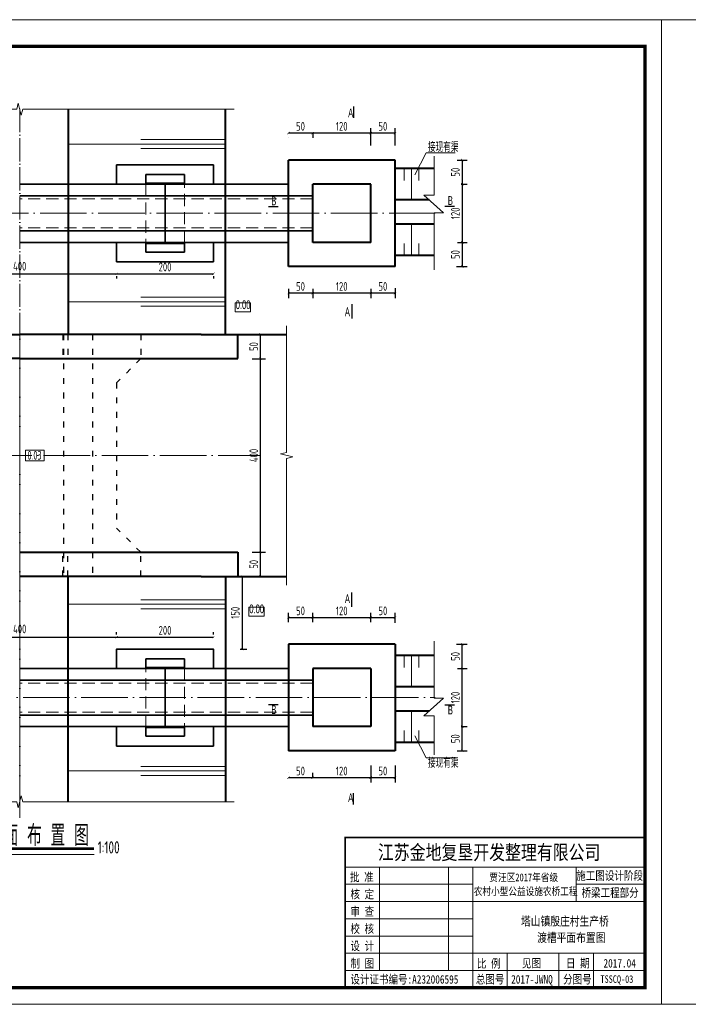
# Model space of a CAD drawing. Header units: inches. Extents: x 97745 to 142261, y 62673 to 100665.
# Tile 135 of 148: x 135189 to 136570, y 89655 to 91688. Entities that reach past the tile are written whole.
import ezdxf
from ezdxf.enums import TextEntityAlignment as Align

# ---------------------------------------------------------------- set-up
doc = ezdxf.new("R2010")
doc.units = ezdxf.units.IN
doc.header["$MEASUREMENT"] = 0
for name, pattern in [('ACAD_ISO03W100', [30, 12, -18]), ('ACAD_ISO04W100', [30, 24, -3, 0, -3]), ('DASHED', [0.75, 0.5, -0.25])]:
    doc.linetypes.add(name, pattern=pattern)
doc.layers.get('0').update_dxf_attribs({"lineweight": 15})
for name, color, linetype, lineweight in [('00、2粗实线', 1, 'Continuous', 40), ('00、4细实线', 4, 'Continuous', 18), ('00、5虚线', 2, 'DASHED', 18), ('0粗实线', 1, 'Continuous', 35), ('0虚线', 2, 'DASHED', 20), ('BM1', 7, 'Continuous', 15), ('中心线', 3, 'ACAD_ISO04W100', 18), ('文字', 7, 'Continuous', 20), ('粗实线', 7, 'Continuous', 35), ('细实线', 4, 'Continuous', 15), ('细线', 7, 'Continuous', 25), ('虚线', 2, 'ACAD_ISO03W100', 25), ('轮廓线', 1, 'Continuous', 40)]:
    doc.layers.add(name, color=color, linetype=linetype, lineweight=lineweight)
doc.layers.add('1', color=7, linetype='Continuous')
doc.layers.add('dim', color=4, linetype='Continuous')
doc.styles.add('03、he-e', font='hztxt_e.shx', dxfattribs={"width": 0.65, "bigfont": 'hztxt.shx'})
doc.styles.add('HZTXT', font='tssdeng.shx', dxfattribs={"width": 0.75, "bigfont": 'hztxt.shx'})
doc.styles.add('三级钢', font='tssdeng.shx', dxfattribs={"width": 0.7, "height": 30, "bigfont": 'hztxt.shx'})
doc.styles.add('图框', font='SIMFANG.TTF', dxfattribs={"width": 0.8, "height": 4})
doc.dimstyles.new('3', dxfattribs={"dimtxt": 25, "dimasz": 12, "dimexe": 10, "dimexo": 30, "dimgap": 5, "dimtad": 1, "dimdec": 0, "dimzin": 0, "dimdsep": 46, "dimtxsty": 'HZTXT', "dimblk": 'ARCHTICK', "dimcen": 0, "dimclrt": 7, "dimazin": 2, "dimtfac": 1, "dimtdec": 0, "dimtix": 1, "dimtmove": 2, "dimatfit": 3, "dimfxl": 250, "dimtolj": 1, "dimtzin": 0, "dimarcsym": 0})

# ---------------------------------------------------------------- blocks, each defined once
blk = doc.blocks.new('_ArchTick')
at = {"color": 0, "linetype": 'ByBlock', "const_width": 0.15}
blk.add_lwpolyline([(-0.5, -0.5), (0.5, 0.5)], dxfattribs=at)
blk = doc.blocks.new('*D1469')
at = {"color": 0, "lineweight": -2}
for p, q in [((135669.1, 90588.5), (135696.3, 90588.5)), ((135686.3, 90538.5), (135686.3, 90588.5)), ((135669.1, 90538.5), (135696.3, 90538.5))]:
    blk.add_line(p, q, dxfattribs=at)
at = {"color": 0, "lineweight": -2, "xscale": 5, "yscale": 5, "zscale": 5}
for p, rotation in [((135686.3, 90588.5), 90), ((135686.3, 90538.5), 270)]:
    blk.add_blockref('_ArchTick', p, dxfattribs=dict(at, rotation=rotation))
at = {"color": 7, "insert": (135672.3, 90563.5), "char_height": 18, "attachment_point": 5, "rotation": 90, "style": 'HZTXT'}
blk.add_mtext('\\A1;50', dxfattribs=at)
blk = doc.blocks.new('*D1470')
at = {"color": 0, "lineweight": -2}
for p, q in [((135669.1, 90988), (135696.3, 90988)), ((135686.3, 90588.5), (135686.3, 90988)), ((135694.1, 90588.5), (135696.3, 90588.5))]:
    blk.add_line(p, q, dxfattribs=at)
at = {"color": 0, "lineweight": -2, "xscale": 5, "yscale": 5, "zscale": 5}
for p, rotation in [((135686.3, 90988), 90), ((135686.3, 90588.5), 270)]:
    blk.add_blockref('_ArchTick', p, dxfattribs=dict(at, rotation=rotation))
at = {"color": 7, "insert": (135672.3, 90788.3), "char_height": 18, "attachment_point": 5, "rotation": 90, "style": 'HZTXT'}
blk.add_mtext('\\A1;400', dxfattribs=at)
blk = doc.blocks.new('*D1471')
at = {"color": 0, "lineweight": -2}
for p, q in [((135669.1, 91038), (135696.3, 91038)), ((135686.3, 90988), (135686.3, 91038)), ((135669.1, 90988), (135696.3, 90988))]:
    blk.add_line(p, q, dxfattribs=at)
at = {"color": 0, "lineweight": -2, "xscale": 5, "yscale": 5, "zscale": 5}
for p, rotation in [((135686.3, 91038), 90), ((135686.3, 90988), 270)]:
    blk.add_blockref('_ArchTick', p, dxfattribs=dict(at, rotation=rotation))
at = {"color": 7, "insert": (135672.3, 91013), "char_height": 18, "attachment_point": 5, "rotation": 90, "style": 'HZTXT'}
blk.add_mtext('\\A1;50', dxfattribs=at)
blk = doc.blocks.new('*D1473')
at = {"color": 0, "lineweight": -2}
for p, q in [((134989.1, 90418.5), (134989.1, 90423.2)), ((135389.1, 90418.5), (135389.1, 90423.2)), ((134989.1, 90413.2), (135389.1, 90413.2))]:
    blk.add_line(p, q, dxfattribs=at)
at = {"color": 0, "lineweight": -2, "xscale": 5, "yscale": 5, "zscale": 5, "rotation": 180}
blk.add_blockref('_ArchTick', (134989.1, 90413.2), dxfattribs=at)
at = {"color": 0, "lineweight": -2, "xscale": 5, "yscale": 5, "zscale": 5}
blk.add_blockref('_ArchTick', (135389.1, 90413.2), dxfattribs=at)
at = {"color": 7, "insert": (135189, 90430.2), "char_height": 18, "attachment_point": 5, "style": 'HZTXT'}
blk.add_mtext('\\A1;400', dxfattribs=at)
blk = doc.blocks.new('*D1474')
at = {"color": 0, "lineweight": -2}
for p, q in [((135389.1, 90418.5), (135389.1, 90423.2)), ((135589.1, 90418.5), (135589.1, 90423.2)), ((135389.1, 90413.2), (135589.1, 90413.2))]:
    blk.add_line(p, q, dxfattribs=at)
at = {"color": 0, "lineweight": -2, "xscale": 5, "yscale": 5, "zscale": 5, "rotation": 180}
blk.add_blockref('_ArchTick', (135389.1, 90413.2), dxfattribs=at)
at = {"color": 0, "lineweight": -2, "xscale": 5, "yscale": 5, "zscale": 5}
blk.add_blockref('_ArchTick', (135589.1, 90413.2), dxfattribs=at)
at = {"color": 7, "insert": (135489.1, 90427.2), "char_height": 18, "attachment_point": 5, "style": 'HZTXT'}
blk.add_mtext('\\A1;200', dxfattribs=at)
blk = doc.blocks.new('*D1379')
at = {"color": 0, "lineweight": -2}
for p, q in [((135644.1, 90538.5), (135658.1, 90538.5)), ((135648.1, 90538.5), (135648.1, 90388.5)), ((135644.1, 90388.5), (135658.1, 90388.5))]:
    blk.add_line(p, q, dxfattribs=at)
at = {"color": 0, "lineweight": -2, "xscale": 5, "yscale": 5, "zscale": 5}
for p, rotation in [((135648.1, 90538.5), 90), ((135648.1, 90388.5), 270)]:
    blk.add_blockref('_ArchTick', p, dxfattribs=dict(at, rotation=rotation))
at = {"color": 7, "insert": (135634.1, 90463.5), "char_height": 18, "attachment_point": 5, "rotation": 90, "style": 'HZTXT'}
blk.add_mtext('\\A1;150', dxfattribs=at)
blk = doc.blocks.new('*D1507')
at = {"color": 0, "lineweight": -2}
for p, q in [((134989.1, 91163.3), (135389.1, 91163.3)), ((134989.1, 91158), (134989.1, 91153.3)), ((135389.1, 91158), (135389.1, 91153.3))]:
    blk.add_line(p, q, dxfattribs=at)
at = {"color": 0, "lineweight": -2, "xscale": 5, "yscale": 5, "zscale": 5, "rotation": 180}
blk.add_blockref('_ArchTick', (134989.1, 91163.3), dxfattribs=at)
at = {"color": 0, "lineweight": -2, "xscale": 5, "yscale": 5, "zscale": 5}
blk.add_blockref('_ArchTick', (135389.1, 91163.3), dxfattribs=at)
at = {"color": 7, "insert": (135189, 91178.9), "char_height": 18, "attachment_point": 5, "style": 'HZTXT'}
blk.add_mtext('\\A1;400', dxfattribs=at)
blk = doc.blocks.new('*D1508')
at = {"color": 0, "lineweight": -2}
for p, q in [((135389.1, 91163.3), (135589.1, 91163.3)), ((135389.1, 91158), (135389.1, 91153.3)), ((135589.1, 91158), (135589.1, 91153.3))]:
    blk.add_line(p, q, dxfattribs=at)
at = {"color": 0, "lineweight": -2, "xscale": 5, "yscale": 5, "zscale": 5, "rotation": 180}
blk.add_blockref('_ArchTick', (135389.1, 91163.3), dxfattribs=at)
at = {"color": 0, "lineweight": -2, "xscale": 5, "yscale": 5, "zscale": 5}
blk.add_blockref('_ArchTick', (135589.1, 91163.3), dxfattribs=at)
at = {"color": 7, "insert": (135489.1, 91177.3), "char_height": 18, "attachment_point": 5, "style": 'HZTXT'}
blk.add_mtext('\\A1;200', dxfattribs=at)
blk = doc.blocks.new('*D1642')
at = {"color": 0, "lineweight": -2}
for p, q in [((135913.9, 91428), (135913.9, 91463.6)), ((135963.9, 91428), (135963.9, 91463.6)), ((135963.9, 91453.6), (135913.9, 91453.6))]:
    blk.add_line(p, q, dxfattribs=at)
at = {"color": 0, "lineweight": -2, "xscale": 5, "yscale": 5, "zscale": 5, "rotation": 180}
blk.add_blockref('_ArchTick', (135913.9, 91453.6), dxfattribs=at)
at = {"color": 0, "lineweight": -2, "xscale": 5, "yscale": 5, "zscale": 5}
blk.add_blockref('_ArchTick', (135963.9, 91453.6), dxfattribs=at)
at = {"color": 7, "insert": (135938.9, 91467.6), "char_height": 18, "attachment_point": 5, "style": 'HZTXT'}
blk.add_mtext('\\A1;50', dxfattribs=at)
blk = doc.blocks.new('*D1643')
at = {"color": 0, "lineweight": -2}
for p, q in [((135913.9, 91428), (135913.9, 91463.6)), ((135913.9, 91453.6), (135793.9, 91453.6)), ((135793.9, 91445.1), (135793.9, 91443.6))]:
    blk.add_line(p, q, dxfattribs=at)
at = {"color": 0, "lineweight": -2, "xscale": 5, "yscale": 5, "zscale": 5, "rotation": 180}
blk.add_blockref('_ArchTick', (135793.9, 91453.6), dxfattribs=at)
at = {"color": 0, "lineweight": -2, "xscale": 5, "yscale": 5, "zscale": 5}
blk.add_blockref('_ArchTick', (135913.9, 91453.6), dxfattribs=at)
at = {"color": 7, "insert": (135853.9, 91467.6), "char_height": 18, "attachment_point": 5, "style": 'HZTXT'}
blk.add_mtext('\\A1;120', dxfattribs=at)
blk = doc.blocks.new('*D1644')
at = {"color": 0, "lineweight": -2}
for p, q in [((135793.9, 91453.6), (135743.9, 91453.6)), ((135743.9, 91443.7), (135743.9, 91443.6)), ((135793.9, 91452.7), (135793.9, 91443.6))]:
    blk.add_line(p, q, dxfattribs=at)
at = {"color": 0, "lineweight": -2, "xscale": 5, "yscale": 5, "zscale": 5, "rotation": 180}
blk.add_blockref('_ArchTick', (135743.9, 91453.6), dxfattribs=at)
at = {"color": 0, "lineweight": -2, "xscale": 5, "yscale": 5, "zscale": 5}
blk.add_blockref('_ArchTick', (135793.9, 91453.6), dxfattribs=at)
at = {"color": 7, "insert": (135768.9, 91467.6), "char_height": 18, "attachment_point": 5, "style": 'HZTXT'}
blk.add_mtext('\\A1;50', dxfattribs=at)
blk = doc.blocks.new('*D1645')
at = {"color": 0, "lineweight": -2}
for p, q in [((136092, 91398), (136112.6, 91398)), ((136102.6, 91398), (136102.6, 91348)), ((136100.5, 91348), (136112.6, 91348))]:
    blk.add_line(p, q, dxfattribs=at)
at = {"color": 0, "lineweight": -2, "xscale": 5, "yscale": 5, "zscale": 5}
for p, rotation in [((136102.6, 91398), 90), ((136102.6, 91348), 270)]:
    blk.add_blockref('_ArchTick', p, dxfattribs=dict(at, rotation=rotation))
at = {"color": 7, "insert": (136088.6, 91373), "char_height": 18, "attachment_point": 5, "rotation": 90, "style": 'HZTXT'}
blk.add_mtext('\\A1;50', dxfattribs=at)
blk = doc.blocks.new('*D1646')
at = {"color": 0, "lineweight": -2}
for p, q in [((136100.5, 91348), (136112.6, 91348)), ((136102.6, 91348), (136102.6, 91228)), ((136093.2, 91228), (136112.6, 91228))]:
    blk.add_line(p, q, dxfattribs=at)
at = {"color": 0, "lineweight": -2, "xscale": 5, "yscale": 5, "zscale": 5}
for p, rotation in [((136102.6, 91348), 90), ((136102.6, 91228), 270)]:
    blk.add_blockref('_ArchTick', p, dxfattribs=dict(at, rotation=rotation))
at = {"color": 7, "insert": (136088.6, 91288), "char_height": 18, "attachment_point": 5, "rotation": 90, "style": 'HZTXT'}
blk.add_mtext('\\A1;120', dxfattribs=at)
blk = doc.blocks.new('*D1647')
at = {"color": 0, "lineweight": -2}
for p, q in [((136093.2, 91228), (136112.6, 91228)), ((136102.6, 91228), (136102.6, 91178)), ((136091.1, 91178), (136112.6, 91178))]:
    blk.add_line(p, q, dxfattribs=at)
at = {"color": 0, "lineweight": -2, "xscale": 5, "yscale": 5, "zscale": 5}
for p, rotation in [((136102.6, 91228), 90), ((136102.6, 91178), 270)]:
    blk.add_blockref('_ArchTick', p, dxfattribs=dict(at, rotation=rotation))
at = {"color": 7, "insert": (136088.6, 91203), "char_height": 18, "attachment_point": 5, "rotation": 90, "style": 'HZTXT'}
blk.add_mtext('\\A1;50', dxfattribs=at)
blk = doc.blocks.new('*D1648')
at = {"color": 0, "lineweight": -2}
for p, q in [((135913.9, 91132.1), (135913.9, 91113.1)), ((135963.9, 91133.7), (135963.9, 91113.1)), ((135963.9, 91123.1), (135913.9, 91123.1))]:
    blk.add_line(p, q, dxfattribs=at)
at = {"color": 0, "lineweight": -2, "xscale": 5, "yscale": 5, "zscale": 5}
for p, rotation in [((135913.9, 91123.1), 180.000000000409), ((135963.9, 91123.1), 4.089528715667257e-10)]:
    blk.add_blockref('_ArchTick', p, dxfattribs=dict(at, rotation=rotation))
at = {"color": 7, "insert": (135938.9, 91137.1), "char_height": 18, "attachment_point": 5, "style": 'HZTXT'}
blk.add_mtext('\\A1;50', dxfattribs=at)
blk = doc.blocks.new('*D1649')
at = {"color": 0, "lineweight": -2}
for p, q in [((135793.9, 91132.1), (135793.9, 91113.1)), ((135913.9, 91132.1), (135913.9, 91113.1)), ((135913.9, 91123.1), (135793.9, 91123.1))]:
    blk.add_line(p, q, dxfattribs=at)
at = {"color": 0, "lineweight": -2, "xscale": 5, "yscale": 5, "zscale": 5}
for p, rotation in [((135793.9, 91123.1), 180.000000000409), ((135913.9, 91123.1), 4.089528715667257e-10)]:
    blk.add_blockref('_ArchTick', p, dxfattribs=dict(at, rotation=rotation))
at = {"color": 7, "insert": (135853.9, 91137.1), "char_height": 18, "attachment_point": 5, "style": 'HZTXT'}
blk.add_mtext('\\A1;120', dxfattribs=at)
blk = doc.blocks.new('*D1650')
at = {"color": 0, "lineweight": -2}
for p, q in [((135743.9, 91132.1), (135743.9, 91113.1)), ((135793.9, 91132.1), (135793.9, 91113.1)), ((135793.9, 91123.1), (135743.9, 91123.1))]:
    blk.add_line(p, q, dxfattribs=at)
at = {"color": 0, "lineweight": -2, "xscale": 5, "yscale": 5, "zscale": 5}
for p, rotation in [((135743.9, 91123.1), 180.000000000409), ((135793.9, 91123.1), 4.089528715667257e-10)]:
    blk.add_blockref('_ArchTick', p, dxfattribs=dict(at, rotation=rotation))
at = {"color": 7, "insert": (135768.9, 91137.1), "char_height": 18, "attachment_point": 5, "style": 'HZTXT'}
blk.add_mtext('\\A1;50', dxfattribs=at)
blk = doc.blocks.new('*D1660')
at = {"color": 0, "lineweight": -2}
for p, q in [((135913.9, 90148.5), (135913.9, 90112.9)), ((135963.9, 90148.5), (135963.9, 90112.9)), ((135963.9, 90122.9), (135913.9, 90122.9))]:
    blk.add_line(p, q, dxfattribs=at)
at = {"color": 0, "lineweight": -2, "xscale": 5, "yscale": 5, "zscale": 5, "rotation": 180}
blk.add_blockref('_ArchTick', (135913.9, 90122.9), dxfattribs=at)
at = {"color": 0, "lineweight": -2, "xscale": 5, "yscale": 5, "zscale": 5}
blk.add_blockref('_ArchTick', (135963.9, 90122.9), dxfattribs=at)
at = {"color": 7, "insert": (135938.9, 90136.9), "char_height": 18, "attachment_point": 5, "style": 'HZTXT'}
blk.add_mtext('\\A1;50', dxfattribs=at)
blk = doc.blocks.new('*D1661')
at = {"color": 0, "lineweight": -2}
for p, q in [((135913.9, 90148.5), (135913.9, 90112.9)), ((135793.9, 90131.4), (135793.9, 90132.9)), ((135913.9, 90122.9), (135793.9, 90122.9))]:
    blk.add_line(p, q, dxfattribs=at)
at = {"color": 0, "lineweight": -2, "xscale": 5, "yscale": 5, "zscale": 5, "rotation": 180}
blk.add_blockref('_ArchTick', (135793.9, 90122.9), dxfattribs=at)
at = {"color": 0, "lineweight": -2, "xscale": 5, "yscale": 5, "zscale": 5}
blk.add_blockref('_ArchTick', (135913.9, 90122.9), dxfattribs=at)
at = {"color": 7, "insert": (135853.9, 90136.9), "char_height": 18, "attachment_point": 5, "style": 'HZTXT'}
blk.add_mtext('\\A1;120', dxfattribs=at)
blk = doc.blocks.new('*D1662')
at = {"color": 0, "lineweight": -2}
for p, q in [((135743.9, 90132.8), (135743.9, 90132.9)), ((135793.9, 90122.9), (135743.9, 90122.9)), ((135793.9, 90123.8), (135793.9, 90132.9))]:
    blk.add_line(p, q, dxfattribs=at)
at = {"color": 0, "lineweight": -2, "xscale": 5, "yscale": 5, "zscale": 5, "rotation": 180}
blk.add_blockref('_ArchTick', (135743.9, 90122.9), dxfattribs=at)
at = {"color": 0, "lineweight": -2, "xscale": 5, "yscale": 5, "zscale": 5}
blk.add_blockref('_ArchTick', (135793.9, 90122.9), dxfattribs=at)
at = {"color": 7, "insert": (135768.9, 90136.9), "char_height": 18, "attachment_point": 5, "style": 'HZTXT'}
blk.add_mtext('\\A1;50', dxfattribs=at)
blk = doc.blocks.new('*D1663')
at = {"color": 0, "lineweight": -2}
for p, q in [((136100.5, 90228.5), (136112.6, 90228.5)), ((136102.6, 90178.5), (136102.6, 90228.5)), ((136092, 90178.5), (136112.6, 90178.5))]:
    blk.add_line(p, q, dxfattribs=at)
at = {"color": 0, "lineweight": -2, "xscale": 5, "yscale": 5, "zscale": 5}
for p, rotation in [((136102.6, 90228.5), 90), ((136102.6, 90178.5), 270)]:
    blk.add_blockref('_ArchTick', p, dxfattribs=dict(at, rotation=rotation))
at = {"color": 7, "insert": (136088.6, 90203.5), "char_height": 18, "attachment_point": 5, "rotation": 90, "style": 'HZTXT'}
blk.add_mtext('\\A1;50', dxfattribs=at)
blk = doc.blocks.new('*D1664')
at = {"color": 0, "lineweight": -2}
for p, q in [((136093.2, 90348.5), (136112.6, 90348.5)), ((136102.6, 90228.5), (136102.6, 90348.5)), ((136100.5, 90228.5), (136112.6, 90228.5))]:
    blk.add_line(p, q, dxfattribs=at)
at = {"color": 0, "lineweight": -2, "xscale": 5, "yscale": 5, "zscale": 5}
for p, rotation in [((136102.6, 90348.5), 90), ((136102.6, 90228.5), 270)]:
    blk.add_blockref('_ArchTick', p, dxfattribs=dict(at, rotation=rotation))
at = {"color": 7, "insert": (136088.6, 90288.5), "char_height": 18, "attachment_point": 5, "rotation": 90, "style": 'HZTXT'}
blk.add_mtext('\\A1;120', dxfattribs=at)
blk = doc.blocks.new('*D1665')
at = {"color": 0, "lineweight": -2}
for p, q in [((136091.1, 90398.5), (136112.6, 90398.5)), ((136102.6, 90348.5), (136102.6, 90398.5)), ((136093.2, 90348.5), (136112.6, 90348.5))]:
    blk.add_line(p, q, dxfattribs=at)
at = {"color": 0, "lineweight": -2, "xscale": 5, "yscale": 5, "zscale": 5}
for p, rotation in [((136102.6, 90398.5), 90), ((136102.6, 90348.5), 270)]:
    blk.add_blockref('_ArchTick', p, dxfattribs=dict(at, rotation=rotation))
at = {"color": 7, "insert": (136088.6, 90373.5), "char_height": 18, "attachment_point": 5, "rotation": 90, "style": 'HZTXT'}
blk.add_mtext('\\A1;50', dxfattribs=at)
blk = doc.blocks.new('*D1666')
at = {"color": 0, "lineweight": -2}
for p, q in [((135913.9, 90444.4), (135913.9, 90463.4)), ((135963.9, 90442.8), (135963.9, 90463.4)), ((135963.9, 90453.4), (135913.9, 90453.4))]:
    blk.add_line(p, q, dxfattribs=at)
at = {"color": 0, "lineweight": -2, "xscale": 5, "yscale": 5, "zscale": 5, "rotation": 180}
blk.add_blockref('_ArchTick', (135913.9, 90453.4), dxfattribs=at)
at = {"color": 0, "lineweight": -2, "xscale": 5, "yscale": 5, "zscale": 5}
blk.add_blockref('_ArchTick', (135963.9, 90453.4), dxfattribs=at)
at = {"color": 7, "insert": (135938.9, 90467.4), "char_height": 18, "attachment_point": 5, "style": 'HZTXT'}
blk.add_mtext('\\A1;50', dxfattribs=at)
blk = doc.blocks.new('*D1667')
at = {"color": 0, "lineweight": -2}
for p, q in [((135793.9, 90444.4), (135793.9, 90463.4)), ((135913.9, 90444.4), (135913.9, 90463.4)), ((135913.9, 90453.4), (135793.9, 90453.4))]:
    blk.add_line(p, q, dxfattribs=at)
at = {"color": 0, "lineweight": -2, "xscale": 5, "yscale": 5, "zscale": 5, "rotation": 180}
blk.add_blockref('_ArchTick', (135793.9, 90453.4), dxfattribs=at)
at = {"color": 0, "lineweight": -2, "xscale": 5, "yscale": 5, "zscale": 5}
blk.add_blockref('_ArchTick', (135913.9, 90453.4), dxfattribs=at)
at = {"color": 7, "insert": (135853.9, 90467.4), "char_height": 18, "attachment_point": 5, "style": 'HZTXT'}
blk.add_mtext('\\A1;120', dxfattribs=at)
blk = doc.blocks.new('*D1668')
at = {"color": 0, "lineweight": -2}
for p, q in [((135743.9, 90444.4), (135743.9, 90463.4)), ((135793.9, 90444.4), (135793.9, 90463.4)), ((135793.9, 90453.4), (135743.9, 90453.4))]:
    blk.add_line(p, q, dxfattribs=at)
at = {"color": 0, "lineweight": -2, "xscale": 5, "yscale": 5, "zscale": 5, "rotation": 180}
blk.add_blockref('_ArchTick', (135743.9, 90453.4), dxfattribs=at)
at = {"color": 0, "lineweight": -2, "xscale": 5, "yscale": 5, "zscale": 5}
blk.add_blockref('_ArchTick', (135793.9, 90453.4), dxfattribs=at)
at = {"color": 7, "insert": (135768.9, 90467.4), "char_height": 18, "attachment_point": 5, "style": 'HZTXT'}
blk.add_mtext('\\A1;50', dxfattribs=at)

msp = doc.modelspace()

# ---------------------------------------------------------------- linework, layer by layer
for p, q in [((136004.723, 91367.14), (136028.488, 91412.694)), ((136028.488, 91412.694), (136088.314, 91412.694)), ((136044.717, 91325.437), (136044.717, 91406.059)), ((135982.896, 91380.86), (135982.896, 91355.86)), ((135997.896, 91380.86), (135997.896, 91315.86)), ((136012.896, 91380.86), (136012.896, 91355.86)), ((136064.347, 91288.973), (136023.536, 91325.437)), ((136023.536, 91325.437), (136044.717, 91325.437)), ((136044.717, 91171.7), (136044.717, 91288.973)), ((136044.717, 91288.973), (136064.347, 91288.973)), ((135997.896, 91200.86), (135997.896, 91265.86)), ((135982.896, 91200.86), (135982.896, 91225.86)), ((136012.896, 91200.86), (136012.896, 91225.86)), ((136044.717, 90404.809), (136044.717, 90287.536)), ((135982.896, 90375.649), (135982.896, 90350.649)), ((135997.896, 90375.649), (135997.896, 90310.649)), ((136012.896, 90375.649), (136012.896, 90350.649)), ((136064.347, 90287.536), (136023.536, 90251.072)), ((136044.717, 90287.536), (136064.347, 90287.536)), ((135997.896, 90195.649), (135997.896, 90260.649)), ((136023.536, 90251.072), (136044.717, 90251.072)), ((136044.717, 90251.072), (136044.717, 90170.45)), ((135982.896, 90195.649), (135982.896, 90220.649)), ((136012.896, 90195.649), (136012.896, 90220.649)), ((136004.723, 90209.369), (136028.488, 90163.815)), ((136028.488, 90163.815), (136088.314, 90163.815))]:
    msp.add_line(p, q)
at = {"ltscale": 5}
msp.add_line((135343.013, 89964.708), (135096.403, 89964.708), dxfattribs=at)
msp.add_lwpolyline([(135239.183, 90799.181), (135201.299, 90799.181), (135201.299, 90777.328), (135239.183, 90777.328)], close=True)
at = {"layer": '00、2粗实线', "ltscale": 2}
for p, q in [((135289.013, 91503.028), (135289.013, 91038.024)), ((135614.117, 91038.024), (135614.117, 91503.028)), ((135289.013, 91170.318), (135289.013, 91038.024)), ((135614.117, 91038.024), (135614.117, 91170.318)), ((134739.117, 91038.024), (135189.013, 91038.024)), ((135564.013, 91038.024), (135189.013, 91038.024)), ((135564.013, 91038.024), (135639.117, 91038.024)), ((135639.117, 90988.024), (135639.117, 91038.024)), ((135639.117, 91038.024), (135740.172, 91038.024)), ((135189.013, 90988.024), (134739.117, 90988.024)), ((135189.013, 90988.024), (135639.117, 90988.024)), ((135189.895, 90588.485), (135639.117, 90588.485)), ((135639.117, 90588.485), (135639.117, 90538.485)), ((135564.013, 90538.485), (135189.895, 90538.485)), ((135289.013, 90073.48), (135289.013, 90538.485)), ((135564.013, 90538.485), (135639.117, 90538.485)), ((135614.117, 90538.485), (135614.117, 90073.48)), ((135638.909, 90538.485), (135740.172, 90538.485))]:
    msp.add_line(p, q, dxfattribs=at)
at = {"layer": '00、4细实线'}
for points in [[(135632.117, 91503.028), (135195.367, 91503.028), (135192.242, 91490.528), (135185.992, 91515.528), (135182.867, 91503.028), (134746.117, 91503.028)], [(135633.787, 91084.433), (135633.787, 91102.933), (135665.53, 91102.933), (135665.53, 91084.433), (135633.787, 91084.433)], [(135740.172, 90520.485), (135740.172, 90782.004), (135752.672, 90785.129), (135727.672, 90791.379), (135740.172, 90794.504), (135740.172, 91056.024)], [(135661.813, 90456.594), (135661.813, 90475.094), (135693.638, 90475.094), (135693.638, 90456.594), (135661.813, 90456.594)], [(135632.117, 90073.48), (135195.367, 90073.48), (135192.242, 90085.98), (135185.992, 90060.98), (135182.867, 90073.48), (134746.117, 90073.48)]]:
    msp.add_lwpolyline(points, dxfattribs=at)
at = {"layer": '00、5虚线', "ltscale": 50}
for p in [(134789.013, 91038.024), (135564.013, 91038.024)]:
    msp.add_line(p, (135189.013, 91038.024), dxfattribs=at)
at = {"layer": '0粗实线', "ltscale": 0.5}
for p, q in [((135449.117, 91348.024), (135449.117, 91368.024)), ((135449.117, 91368.024), (135529.117, 91368.024)), ((135529.117, 91348.024), (135529.117, 91368.024)), ((135743.909, 91348.024), (135189.117, 91348.024)), ((135449.117, 91350.024), (135529.117, 91350.024)), ((135489.117, 91228.024), (135489.117, 91348.024)), ((135793.909, 91324.024), (135189.117, 91324.024)), ((135793.909, 91252.024), (135189.117, 91252.024)), ((135743.909, 91228.024), (135189.117, 91228.024)), ((135449.117, 91228.024), (135449.117, 91208.024)), ((135449.117, 91226.024), (135529.117, 91226.024)), ((135529.117, 91228.024), (135529.117, 91208.024)), ((135449.117, 91208.024), (135529.117, 91208.024)), ((135449.117, 90348.485), (135449.117, 90368.485)), ((135449.117, 90368.485), (135529.117, 90368.485)), ((135529.117, 90348.485), (135529.117, 90368.485)), ((135743.909, 90348.485), (135189.117, 90348.485)), ((135289.117, 90343.485), (135289.117, 90233.485)), ((135449.117, 90350.485), (135529.117, 90350.485)), ((135489.117, 90348.485), (135489.117, 90228.485)), ((135793.909, 90324.485), (135189.117, 90324.485)), ((135793.909, 90252.485), (135189.117, 90252.485)), ((135743.909, 90228.485), (135189.117, 90228.485)), ((135449.117, 90228.485), (135449.117, 90208.485)), ((135449.117, 90226.485), (135529.117, 90226.485)), ((135529.117, 90228.485), (135529.117, 90208.485)), ((135449.117, 90208.485), (135529.117, 90208.485))]:
    msp.add_line(p, q, dxfattribs=at)
for points in [[(135389.117, 91348.024), (135389.117, 91388.024), (135589.117, 91388.024), (135589.117, 91348.024)], [(135389.117, 91228.024), (135389.117, 91188.024), (135589.117, 91188.024), (135589.117, 91228.024)], [(135389.117, 90348.485), (135389.117, 90388.485), (135589.117, 90388.485), (135589.117, 90348.485)], [(135389.117, 90228.485), (135389.117, 90188.485), (135589.117, 90188.485), (135589.117, 90228.485)]]:
    msp.add_lwpolyline(points, dxfattribs=at)
at = {"layer": '0虚线', "ltscale": 50}
for p, q in [((135449.117, 91348.024), (135449.117, 91228.024)), ((135514.117, 91350.024), (135464.117, 91350.024)), ((135529.117, 91228.024), (135529.117, 91348.024)), ((135793.909, 91318.024), (135189.117, 91318.024)), ((135793.909, 91258.024), (135189.117, 91258.024)), ((135464.117, 91226.024), (135514.117, 91226.024)), ((135449.117, 90228.485), (135449.117, 90348.485)), ((135464.117, 90350.485), (135514.117, 90350.485)), ((135529.117, 90348.485), (135529.117, 90228.485)), ((135793.909, 90318.485), (135189.117, 90318.485)), ((135793.909, 90258.485), (135189.117, 90258.485)), ((135514.117, 90226.485), (135464.117, 90226.485))]:
    msp.add_line(p, q, dxfattribs=at)
at = {"layer": 'BM1', "color": 0, "linetype": 'Continuous'}
for p, q in [((135860.994, 89999.726), (136480.351, 89999.726)), ((135860.994, 89999.726), (135860.994, 89689.539)), ((135860.994, 89689.539), (135860.994, 89999.726)), ((135860.994, 89938.705), (136480.351, 89938.705)), ((135932.184, 89725.134), (135932.184, 89938.705)), ((136074.565, 89938.705), (136074.565, 89725.134)), ((136124.399, 89938.705), (136124.399, 89689.539)), ((136337.97, 89867.515), (136337.97, 89938.705)), ((135860.994, 89903.11), (136124.399, 89903.11)), ((136337.97, 89903.11), (136480.351, 89903.11)), ((135860.994, 89867.515), (136480.351, 89867.515)), ((135860.994, 89831.92), (136124.399, 89831.92)), ((135860.994, 89796.325), (136124.399, 89796.325)), ((135860.994, 89760.729), (136480.351, 89760.729)), ((136195.589, 89760.729), (136195.589, 89689.539)), ((136302.375, 89760.729), (136302.375, 89689.539)), ((136373.565, 89760.729), (136373.565, 89725.134)), ((136373.565, 89689.539), (136373.565, 89760.729)), ((135860.994, 89725.134), (136480.351, 89725.134))]:
    msp.add_line(p, q, dxfattribs=at)
at = {"layer": 'BM1', "const_width": 0.677}
for points in [[(133641.15, 91687.356), (136514.205, 91687.356), (136514.205, 89655.685), (133641.15, 89655.685), (133641.15, 91687.356)], [(136514.205, 91687.356), (139387.26, 91687.356), (139387.26, 89655.685), (136514.205, 89655.685), (136514.205, 91687.356)]]:
    msp.add_lwpolyline(points, dxfattribs=at)
at = {"layer": 'BM1'}
for points in [[(133641.15, 91687.356), (136514.205, 91687.356), (136514.205, 89655.685), (133641.15, 89655.685)], [(136514.205, 91687.356), (139387.26, 91687.356), (139387.26, 89655.685), (136514.205, 89655.685)]]:
    msp.add_lwpolyline(points, close=True, dxfattribs=at)
at = {"layer": 'BM1', "color": 0, "linetype": 'Continuous', "const_width": 6.771}
msp.add_lwpolyline([(133754.807, 89689.539), (133754.807, 91632.98), (136480.351, 91632.98), (136480.351, 89689.539)], close=True, dxfattribs=at)
at = {"layer": 'BM1', "color": 0, "linetype": 'Continuous', "const_width": 3.56}
msp.add_lwpolyline([(136480.351, 89999.726), (135860.994, 89999.726), (135860.994, 89689.539)], dxfattribs=at)
at = {"layer": 'dim', "color": 3}
for p, q in [((135878.449, 91508.626), (135878.449, 91485.385)), ((135702.438, 91302.326), (135722.452, 91302.326)), ((136067.039, 91303.117), (136087.053, 91303.117)), ((135875.015, 91100.601), (135875.015, 91070.971)), ((135875.015, 90475.908), (135875.015, 90505.538)), ((135702.438, 90274.183), (135722.452, 90274.183)), ((136067.039, 90273.392), (136087.053, 90273.392)), ((135878.449, 90067.883), (135878.449, 90091.124))]:
    msp.add_line(p, q, dxfattribs=at)
at = {"layer": '中心线', "ltscale": 2}
msp.add_line((135189.013, 90073.065), (135189.013, 91503.444), dxfattribs=at)
at = {"layer": '中心线', "ltscale": 4}
for p, q in [((134630.616, 91288.024), (136046.921, 91288.024)), ((135189.013, 90040.511), (135189.013, 91067.808)), ((134637.853, 90788.254), (135686.261, 90788.254)), ((134235.228, 90288.485), (136046.921, 90288.485))]:
    msp.add_line(p, q, dxfattribs=at)
at = {"layer": '粗实线'}
for p, q in [((135918.909, 91178.024), (135788.909, 91178.024)), ((135918.909, 90398.485), (135788.909, 90398.485))]:
    msp.add_line(p, q, dxfattribs=at)
at = {"layer": '细实线'}
for p, q in [((135614.117, 91440.407), (135439.065, 91440.407)), ((135614.117, 91430.923), (135289.013, 91430.923)), ((135614.117, 91421.726), (135439.065, 91421.726)), ((135614.117, 91114.884), (135439.065, 91114.884)), ((135614.117, 91105.401), (135289.013, 91105.401)), ((135614.117, 91096.203), (135439.065, 91096.203)), ((135614.117, 90481.366), (135289.013, 90481.366)), ((135614.117, 90490.564), (135439.065, 90490.564)), ((135614.117, 90471.882), (135439.065, 90471.882)), ((135614.117, 90137.116), (135289.013, 90137.116)), ((135614.117, 90146.314), (135439.065, 90146.314)), ((135614.117, 90127.632), (135439.065, 90127.632))]:
    msp.add_line(p, q, dxfattribs=at)
at = {"layer": '细线', "ltscale": 5, "const_width": 5.76}
msp.add_lwpolyline([(135096.403, 89976.6), (135342.426, 89976.6)], dxfattribs=at)
at = {"layer": '虚线'}
for p, q in [((135278.139, 91038.024), (135278.139, 90988.024)), ((135279.117, 91038.024), (135279.117, 90538.485)), ((135288.139, 91038.024), (135288.139, 90988.024)), ((135339.117, 91038.024), (135339.117, 90538.485)), ((135438.909, 91038.024), (135438.909, 90988.024)), ((135438.909, 90988.024), (135389.087, 90938.202)), ((135389.087, 90938.202), (135389.087, 90638.307)), ((135438.909, 90588.485), (135389.087, 90638.307)), ((135278.139, 90538.485), (135278.139, 90588.485)), ((135288.139, 90538.485), (135288.139, 90588.485)), ((135438.909, 90538.485), (135438.909, 90588.485))]:
    msp.add_line(p, q, dxfattribs=at)
at = {"layer": '轮廓线'}
for p, q in [((135743.909, 91178.024), (135743.909, 91398.024)), ((135963.909, 91398.024), (135743.909, 91398.024)), ((135963.909, 91178.024), (135963.909, 91398.024)), ((136044.717, 91380.86), (135963.909, 91380.86)), ((135793.909, 91228.024), (135793.909, 91348.024)), ((135913.909, 91348.024), (135793.909, 91348.024)), ((135913.909, 91228.024), (135913.909, 91348.024)), ((136034.254, 91315.86), (135963.909, 91315.86)), ((136044.717, 91265.86), (135963.909, 91265.86)), ((135913.909, 91228.024), (135793.909, 91228.024)), ((136044.717, 91200.86), (135963.909, 91200.86)), ((135963.909, 91178.024), (135743.909, 91178.024)), ((135743.909, 90398.485), (135743.909, 90178.485)), ((135963.909, 90398.485), (135743.909, 90398.485)), ((135963.909, 90398.485), (135963.909, 90178.485)), ((136044.717, 90375.649), (135963.909, 90375.649)), ((135793.909, 90348.485), (135793.909, 90228.485)), ((135913.909, 90348.485), (135793.909, 90348.485)), ((135913.909, 90348.485), (135913.909, 90228.485)), ((136044.717, 90310.649), (135963.909, 90310.649)), ((136034.254, 90260.649), (135963.909, 90260.649)), ((135913.909, 90228.485), (135793.909, 90228.485)), ((135963.909, 90178.485), (135743.909, 90178.485)), ((136044.717, 90195.649), (135963.909, 90195.649))]:
    msp.add_line(p, q, dxfattribs=at)

# ---------------------------------------------------------------- texts
at = {"ltscale": 5, "style": '三级钢', "width": 0.7}
msp.add_text('平 面 布 置 图', height=43.2, dxfattribs=at).set_placement((135219.414, 89982.165), align=Align.CENTER)
msp.add_text('1:100', height=25.2, dxfattribs=at).set_placement((135349.972, 89966.688))
at = {"layer": '1', "color": 7, "linetype": 'Continuous', "style": '图框', "width": 0.8}
for s, height, p in [('江苏金地复垦开发整理有限公司 ', 30.0739, (135928.579, 89954.009)), ('批 准', 17.5431, (135870.961, 89909.136)), ('贾汪区2017年省级', 15.9483, (136158.739, 89909.362)), ('核 定', 17.5431, (135871.857, 89873.725)), ('农村小型公益设施农桥工程', 15.94828, (136126.424, 89880.51)), ('审 查', 17.5431, (135871.857, 89838.129)), ('校 核', 17.5431, (135871.857, 89802.534)), ('设 计', 17.5431, (135871.857, 89766.939)), ('制 图', 17.5431, (135872.088, 89730.851)), ('比 例', 17.5431, (136133.078, 89730.663)), ('见图', 17.5431, (136226.065, 89731.287)), ('日 期', 17.5431, (136316.797, 89731.287)), ('2017.04', 17.5431, (136394.394, 89731.287)), ('设计证书编号:A232006595 ', 17.54311, (135871.868, 89698.024)), ('总图号', 17.5431, (136130.772, 89698.127)), ('2017-JWNQ', 17.5431, (136203.734, 89698.127)), ('分图号', 17.5431, (136310.9, 89698.127))]:
    msp.add_text(s, height=height, dxfattribs=at).set_placement(p)
at = {"layer": '1', "color": 7, "linetype": 'Continuous', "char_height": 17.5431, "width": 145.71151, "attachment_point": 5, "style": '图框'}
for s, insert in [('施工图设计阶段', (136407.042, 89919.869)), ('桥梁工程部分', (136408.07, 89884.597))]:
    msp.add_mtext(s, dxfattribs=dict(at, insert=insert))
at = {"layer": 'BM1', "color": 0, "linetype": 'Continuous', "style": '图框', "width": 0.8}
msp.add_text('TSSCQ-03', height=15.5746, dxfattribs=at).set_placement((136388.167, 89699.632))
at = {"layer": 'dim', "color": 3, "style": '03、he-e', "width": 0.65}
for s, p in [('A', (135867.158, 91486.35)), ('接现有渠', (136031.791, 91414.715)), ('B', (135708.454, 91304.648)), ('B', (136073.056, 91305.439)), ('A', (135860.438, 91075.632)), ('A', (135860.438, 90483.52)), ('B', (135708.454, 90254.504)), ('B', (136073.056, 90253.712)), ('接现有渠', (136031.791, 90143.794)), ('A', (135867.158, 90072.801))]:
    msp.add_text(s, height=18, dxfattribs=at).set_placement(p)
for p in [(135635.034, 91085.005), (135663.059, 90457.165)]:
    msp.add_text('0.00', height=18, dxfattribs=at).set_placement(p, align=Align.BOTTOM_LEFT)
at = {"layer": '文字', "linetype": 'Continuous', "style": '图框', "width": 0.8}
for s, p in [('塔山镇殷庄村生产桥', (136224.007, 89817.786)), ('渡槽平面布置图', (136257.361, 89783.922))]:
    msp.add_text(s, height=18.4698, dxfattribs=at).set_placement(p)
at = {"layer": '细实线', "ltscale": 2, "style": 'HZTXT', "width": 0.7}
msp.add_text('0.03', height=18, dxfattribs=at).set_placement((135205.183, 90779.528))

# ---------------------------------------------------------------- dimensions: what is measured, and where the dimension line sits
for base, p1, p2, angle, picture, middle in [((135743.909, 91453.633), (135793.909, 91482.705), (135743.909, 91473.68), 0, '*D1644', (135768.909, 91467.633)), ((135793.909, 91453.633), (135913.909, 91398.024), (135793.909, 91475.067), 0, '*D1643', (135853.909, 91467.633)), ((135913.909, 91453.633), (135963.909, 91398.024), (135913.909, 91398.024), 0, '*D1642', (135938.909, 91467.633)), ((136102.636, 91348.024), (136062.008, 91398.024), (136070.516, 91348.024), 270, '*D1645', (136088.636, 91373.024)), ((136102.636, 91228.024), (136070.516, 91348.024), (136063.189, 91228.024), 270, '*D1646', (136088.636, 91288.024)), ((136102.636, 91178.024), (136063.189, 91228.024), (136061.073, 91178.024), 270, '*D1647', (136088.636, 91203.024)), ((135743.909, 91123.063), (135793.909, 91162.12), (135743.909, 91162.12), 180, '*D1650', (135768.909, 91137.063)), ((135793.909, 91123.063), (135913.909, 91162.12), (135793.909, 91162.12), 180, '*D1649', (135853.909, 91137.063)), ((135913.909, 91123.063), (135963.909, 91163.691), (135913.909, 91162.12), 180, '*D1648', (135938.909, 91137.063)), ((135686.261, 91038.024), (135639.117, 90988.024), (135639.117, 91038.024), 90, '*D1471', (135672.261, 91013.024)), ((135686.261, 90988.024), (135664.117, 90588.485), (135639.117, 90988.024), 90, '*D1470', (135672.261, 90788.254)), ((135686.261, 90588.485), (135639.117, 90538.485), (135639.117, 90588.485), 90, '*D1469', (135672.261, 90563.485)), ((135648.103, 90388.485), (135614.117, 90538.485), (135614.117, 90388.485), 90, '*D1379', (135634.103, 90463.485)), ((135743.909, 90453.446), (135793.909, 90414.389), (135743.909, 90414.389), 180, '*D1668', (135768.909, 90467.446)), ((135793.909, 90453.446), (135913.909, 90414.389), (135793.909, 90414.389), 180, '*D1667', (135853.909, 90467.446)), ((135913.909, 90453.446), (135963.909, 90412.818), (135913.909, 90414.389), 180, '*D1666', (135938.909, 90467.446)), ((136102.636, 90398.485), (136063.189, 90348.485), (136061.073, 90398.485), 90, '*D1665', (136088.636, 90373.485)), ((136102.636, 90348.485), (136070.516, 90228.485), (136063.189, 90348.485), 90, '*D1664', (136088.636, 90288.485)), ((136102.636, 90228.485), (136062.008, 90178.485), (136070.516, 90228.485), 90, '*D1663', (136088.636, 90203.485))]:
    dim = msp.add_linear_dim(base=base, p1=p1, p2=p2, angle=angle, dimstyle='3', override={"dimtxt": 18, "dimasz": 5})
    dim.commit()
    dim.dimension.update_dxf_attribs({"geometry": picture, "text_midpoint": middle})
for base, p1, p2, picture, middle in [((135389.117, 91163.309), (134989.117, 91188.024), (135389.117, 91188.024), '*D1507', (135189.013, 91178.939)), ((135389.117, 90413.2), (134989.117, 90388.485), (135389.117, 90388.485), '*D1473', (135189.013, 90430.185))]:
    dim = msp.add_linear_dim(base=base, p1=p1, p2=p2, dimstyle='3', override={"dimtxt": 18, "dimasz": 5})
    dim.commit()
    dim.dimension.update_dxf_attribs({"geometry": picture, "text_midpoint": middle, "dimtype": 160})
for base, p1, p2, picture, middle in [((135589.117, 91163.309), (135389.117, 91188.024), (135589.117, 91188.024), '*D1508', (135489.117, 91177.309)), ((135589.117, 90413.2), (135389.117, 90388.485), (135589.117, 90388.485), '*D1474', (135489.117, 90427.2)), ((135793.909, 90122.876), (135913.909, 90178.485), (135793.909, 90101.442), '*D1661', (135853.909, 90136.876)), ((135913.909, 90122.876), (135963.909, 90178.485), (135913.909, 90178.485), '*D1660', (135938.909, 90136.876)), ((135743.909, 90122.876), (135793.909, 90093.804), (135743.909, 90102.829), '*D1662', (135768.909, 90136.876))]:
    dim = msp.add_linear_dim(base=base, p1=p1, p2=p2, dimstyle='3', override={"dimtxt": 18, "dimasz": 5})
    dim.commit()
    dim.dimension.update_dxf_attribs({"geometry": picture, "text_midpoint": middle})

doc.saveas('drawing.dxf')
